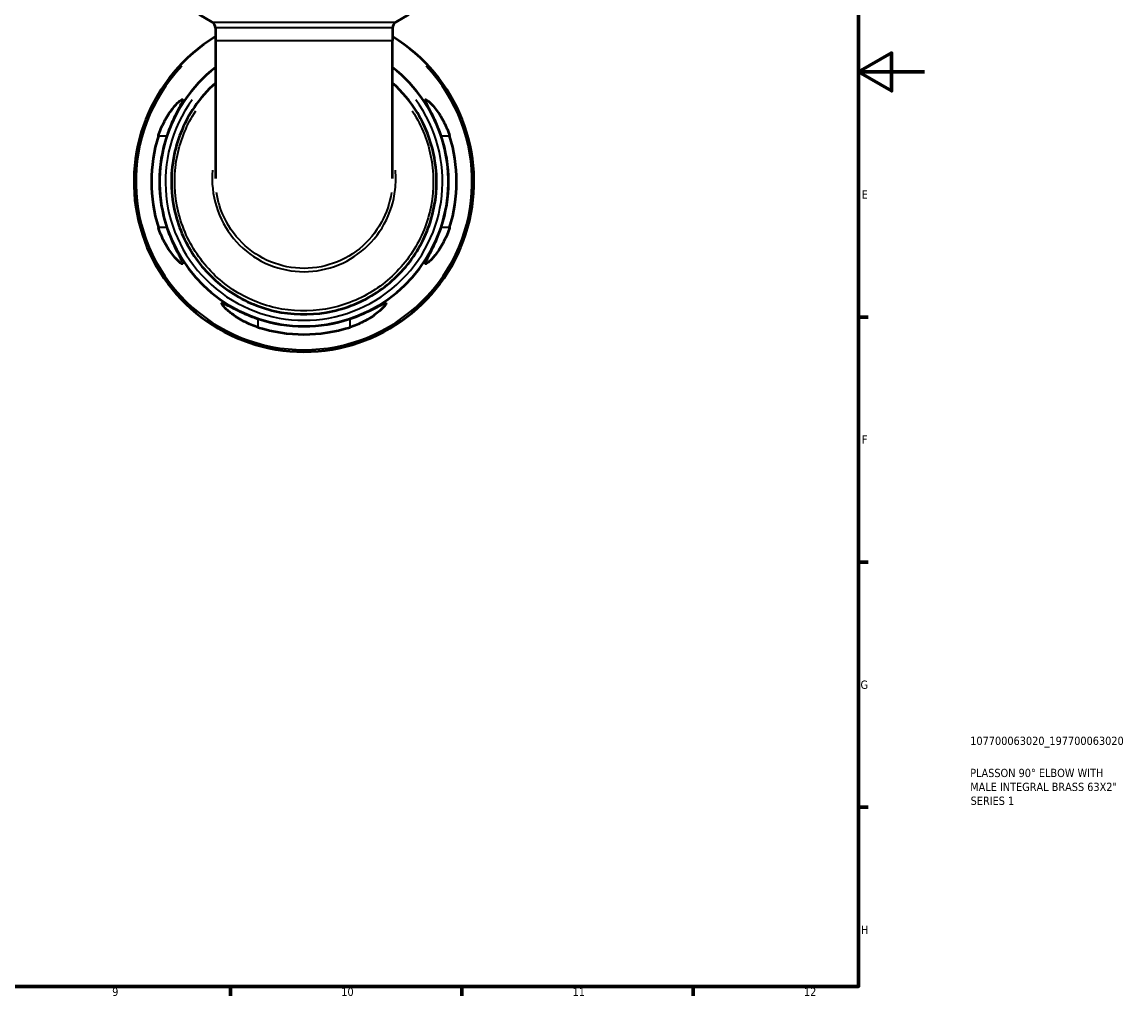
# Model space of a CAD drawing. Header units: millimetres. Extents: x 0 to 902, y 0 to 831.
# Tile 5 of 6: x 568 to 902, y 17 to 312. Entities that reach past the tile are written whole.
import ezdxf

# ---------------------------------------------------------------- set-up
doc = ezdxf.new("R2010")
doc.units = ezdxf.units.MM
for name, color, linetype, lineweight in [('Border (ISO)', 7, 'Continuous', 70), ('Title (ISO)', 7, 'Continuous', 50), ('Visible (ISO)', 7, 'Continuous', 50), ('Visible Narrow (ISO)', 7, 'Continuous', 35)]:
    doc.layers.add(name, color=color, linetype=linetype, lineweight=lineweight)
doc.styles.add('Note Text (ISO)', font='tahoma.ttf')

# ---------------------------------------------------------------- blocks, each defined once
blk = doc.blocks.new('Borders Default Border')
at = {"layer": 'Border (ISO)'}
for p, q in [((821, 222.75), (823.9, 222.75)), ((821, 148.5), (823.9, 148.5)), ((821, 74.25), (823.9, 74.25)), ((630.75, 20), (630.75, 17.1)), ((700.83, 20), (700.83, 17.1)), ((770.92, 20), (770.92, 17.1))]:
    blk.add_line(p, q, dxfattribs=at)
at = {"layer": 'Border (ISO)', "flags": 128}
for points in [[(20, 20), (20, 574), (821, 574), (821, 20), (20, 20)], [(841, 297), (821, 297), (831, 302.77), (831, 291.23), (821, 297)]]:
    blk.add_lwpolyline(points, dxfattribs=at)
at = {"layer": 'Border (ISO)', "color": 232, "true_color": 0xca0064, "char_height": 2.5, "attachment_point": 7, "style": 'Note Text (ISO)'}
for s, insert in [('E', (821.94, 258.63)), ('F', (822, 184.38)), ('G', (821.61, 110.08)), ('H', (821.74, 35.88)), ('9', (594.88, 17.05)), ('10', (664.29, 17.05)), ('11', (734.37, 17.1)), ('12', (804.46, 17.1))]:
    blk.add_mtext(s, dxfattribs=dict(at, insert=insert))
blk = doc.blocks.new('Title Blocks ISO')
at = {"layer": 'Title (ISO)', "color": 232, "true_color": 0xca0064, "style": 'Note Text (ISO)'}
for tag, p in [('PART_NUMBER_001', (33.84, 73.13)), ('DESCRIPTION_001', (33.84, 63.4)), ('DESCRIPTION_002', (33.84, 59.18)), ('DESCRIPTION_003', (33.96, 54.97))]:
    blk.add_attdef(tag, p, '', height=2.5, dxfattribs=at)

msp = doc.modelspace()

# ---------------------------------------------------------------- linework, layer by layer
at = {"layer": 'Visible (ISO)'}
for p, q in [((625.143, 312.094), (621.241, 314.347)), ((680.855, 312.094), (684.757, 314.347)), ((626.173, 310.31), (626.173, 306.494)), ((679.825, 310.31), (679.825, 306.494)), ((626.173, 306.494), (626.173, 264.732)), ((679.825, 264.732), (679.825, 306.494))]:
    msp.add_line(p, q, dxfattribs=at)
for centre, radius, start, end in [((624.113, 310.31), 2.06, 0, 60), ((681.885, 310.31), 2.06, 120, 180), ((652.999, 263.741), 51.5, 121.39258, 58.60742), ((652.999, 263.741), 43.775, 127.79386, 52.20614), ((652.999, 263.741), 46.242, 162.5587, 197.4413), ((652.999, 263.741), 43.797, 161.55106, 198.44894), ((652.999, 263.741), 43.797, 341.55106, 18.44894), ((652.999, 263.741), 46.242, 342.5587, 17.4413), ((652.999, 263.741), 43.797, 251.55106, 288.44894), ((652.999, 263.741), 46.242, 252.5587, 287.4413)]:
    msp.add_arc(centre, radius, start, end, dxfattribs=at)
for points, knots in [([(626.174, 293.639), (623.76, 291.472), (621.607, 289.013), (616.85, 282.019), (614.769, 277.13), (612.618, 266.925), (612.548, 261.613), (614.432, 251.356), (616.385, 246.415), (622.022, 237.641), (625.704, 233.811), (634.25, 227.835), (639.111, 225.69), (649.285, 223.405), (654.597, 223.266), (664.877, 225.015), (669.844, 226.903), (678.69, 232.424), (682.568, 236.056), (688.657, 244.522), (690.865, 249.355), (693.283, 259.499), (693.492, 264.808), (691.878, 275.11), (690.056, 280.101), (685.308, 287.934), (682.76, 291.003), (679.825, 293.64)], [-7.122699, -7.122699, -7.122699, -7.122699, -6.8803907, -6.8803907, -6.4909492, -6.4909492, -6.1015292, -6.1015292, -5.7121134, -5.7121134, -5.3226978, -5.3226978, -4.9332819, -4.9332819, -4.5438655, -4.5438655, -4.1544486, -4.1544486, -3.7650312, -3.7650312, -3.3756135, -3.3756135, -2.9861971, -2.9861971, -2.5967905, -2.5967905, -2.3020881, -2.3020881, -2.3020881, -2.3020881]), ([(608.883, 277.601), (608.937, 277.771), (608.992, 277.94), (609.295, 278.839), (609.572, 279.555), (610.556, 281.813), (611.362, 283.242), (612.906, 285.544), (613.651, 286.471), (614.853, 287.769), (615.34, 288.208), (615.925, 288.603), (616.092, 288.662), (616.243, 288.553), (616.235, 288.4), (616.046, 287.83), (615.821, 287.363), (615.095, 285.938), (614.526, 284.869), (613.318, 282.378), (612.676, 280.935), (611.872, 278.816), (611.656, 278.211), (611.453, 277.601)], [-3.9594814, -3.9594814, -3.9594814, -3.9594814, -3.9060555, -3.9060555, -3.6739937, -3.6739937, -3.1474223, -3.1474223, -2.6762554, -2.6762554, -2.2793674, -2.2793674, -2.0020046, -2.0020046, -1.7409589, -1.7409589, -1.4086107, -1.4086107, -0.9362447, -0.9362447, -0.4420832, -0.4420832, -0.2484768, -0.2484768, -0.2484768, -0.2484768]), ([(694.545, 277.601), (694.541, 277.614), (694.537, 277.627), (694.268, 278.432), (693.982, 279.214), (693.11, 281.427), (692.485, 282.795), (691.317, 285.17), (690.77, 286.192), (690.102, 287.518), (689.906, 287.942), (689.756, 288.454), (689.764, 288.585), (689.948, 288.654), (690.137, 288.57), (690.769, 288.113), (691.277, 287.641), (692.608, 286.166), (693.485, 285.028), (695.047, 282.516), (695.747, 281.179), (696.627, 279.041), (696.887, 278.326), (697.115, 277.601)], [-3.8841418, -3.8841418, -3.8841418, -3.8841418, -3.8800695, -3.8800695, -3.6300511, -3.6300511, -3.1528344, -3.1528344, -2.6870541, -2.6870541, -2.3671762, -2.3671762, -2.108532, -2.108532, -1.8252568, -1.8252568, -1.4258803, -1.4258803, -0.8839262, -0.8839262, -0.4089083, -0.4089083, -0.179597, -0.179597, -0.179597, -0.179597]), ([(611.453, 249.881), (611.457, 249.868), (611.462, 249.855), (611.731, 249.051), (612.016, 248.269), (612.888, 246.055), (613.513, 244.687), (614.681, 242.313), (615.229, 241.291), (615.896, 239.964), (616.093, 239.541), (616.243, 239.029), (616.234, 238.897), (616.05, 238.829), (615.861, 238.912), (615.229, 239.369), (614.721, 239.842), (613.39, 241.316), (612.513, 242.455), (610.952, 244.967), (610.251, 246.304), (609.371, 248.441), (609.111, 249.156), (608.883, 249.881)], [-3.8841418, -3.8841418, -3.8841418, -3.8841418, -3.8800695, -3.8800695, -3.6300511, -3.6300511, -3.1528344, -3.1528344, -2.6870541, -2.6870541, -2.3671762, -2.3671762, -2.108532, -2.108532, -1.8252568, -1.8252568, -1.4258803, -1.4258803, -0.8839262, -0.8839262, -0.4089083, -0.4089083, -0.179597, -0.179597, -0.179597, -0.179597]), ([(697.115, 249.881), (697.062, 249.712), (697.007, 249.543), (696.704, 248.643), (696.427, 247.928), (695.442, 245.67), (694.637, 244.24), (693.092, 241.939), (692.348, 241.011), (691.145, 239.713), (690.659, 239.274), (690.074, 238.88), (689.906, 238.821), (689.755, 238.929), (689.763, 239.082), (689.952, 239.652), (690.177, 240.12), (690.903, 241.544), (691.473, 242.613), (692.68, 245.105), (693.322, 246.548), (694.126, 248.666), (694.342, 249.272), (694.545, 249.881)], [-3.9594814, -3.9594814, -3.9594814, -3.9594814, -3.9060555, -3.9060555, -3.6739937, -3.6739937, -3.1474223, -3.1474223, -2.6762554, -2.6762554, -2.2793674, -2.2793674, -2.0020046, -2.0020046, -1.7409589, -1.7409589, -1.4086107, -1.4086107, -0.9362447, -0.9362447, -0.4420832, -0.4420832, -0.2484768, -0.2484768, -0.2484768, -0.2484768]), ([(639.139, 219.625), (638.97, 219.679), (638.801, 219.734), (637.901, 220.037), (637.186, 220.314), (634.928, 221.298), (633.498, 222.104), (631.197, 223.648), (630.269, 224.393), (628.971, 225.595), (628.532, 226.082), (628.138, 226.667), (628.079, 226.834), (628.187, 226.985), (628.34, 226.977), (628.91, 226.788), (629.378, 226.563), (630.802, 225.837), (631.871, 225.268), (634.362, 224.06), (635.805, 223.419), (637.924, 222.614), (638.53, 222.398), (639.139, 222.195)], [-3.9594814, -3.9594814, -3.9594814, -3.9594814, -3.9060555, -3.9060555, -3.6739937, -3.6739937, -3.1474223, -3.1474223, -2.6762554, -2.6762554, -2.2793674, -2.2793674, -2.0020046, -2.0020046, -1.7409589, -1.7409589, -1.4086107, -1.4086107, -0.9362447, -0.9362447, -0.4420832, -0.4420832, -0.2484768, -0.2484768, -0.2484768, -0.2484768]), ([(666.859, 222.195), (666.872, 222.199), (666.885, 222.204), (667.69, 222.473), (668.472, 222.758), (670.685, 223.63), (672.053, 224.255), (674.428, 225.423), (675.45, 225.971), (676.776, 226.638), (677.2, 226.835), (677.712, 226.985), (677.843, 226.976), (677.912, 226.792), (677.828, 226.603), (677.371, 225.971), (676.899, 225.464), (675.424, 224.132), (674.286, 223.255), (671.774, 221.694), (670.437, 220.993), (668.299, 220.113), (667.584, 219.853), (666.859, 219.625)], [-3.8841418, -3.8841418, -3.8841418, -3.8841418, -3.8800695, -3.8800695, -3.6300511, -3.6300511, -3.1528344, -3.1528344, -2.6870541, -2.6870541, -2.3671762, -2.3671762, -2.108532, -2.108532, -1.8252568, -1.8252568, -1.4258803, -1.4258803, -0.8839262, -0.8839262, -0.4089083, -0.4089083, -0.179597, -0.179597, -0.179597, -0.179597])]:
    msp.add_open_spline(points, degree=3, knots=knots, dxfattribs=at)
at = {"layer": 'Visible Narrow (ISO)'}
for p, q in [((625.486, 312.094), (680.513, 312.094)), ((679.495, 310.31), (626.503, 310.31)), ((626.503, 306.494), (679.495, 306.494)), ((609.012, 277.601), (611.325, 277.601)), ((694.674, 277.601), (696.987, 277.601)), ((611.325, 249.881), (609.012, 249.881)), ((696.987, 249.881), (694.674, 249.881)), ((639.139, 219.754), (639.139, 222.067)), ((666.859, 222.067), (666.859, 219.754))]:
    msp.add_line(p, q, dxfattribs=at)
for radius, start, end in [(50.897, 136.62715, 43.37285), (41.972, 143.75494, 36.24506)]:
    msp.add_arc((652.999, 263.741), radius, start, end, dxfattribs=at)
for points, knots in [([(685.816, 285.183), (686.058, 284.811), (686.294, 284.434), (689.152, 279.698), (690.921, 274.827), (692.482, 264.779), (692.273, 259.603), (689.907, 249.717), (687.751, 245.009), (681.814, 236.761), (678.034, 233.223), (669.412, 227.846), (664.573, 226.007), (654.556, 224.304), (649.381, 224.439), (639.467, 226.664), (634.73, 228.754), (626.401, 234.575), (622.811, 238.305), (617.313, 246.853), (615.407, 251.667), (613.561, 261.664), (613.623, 266.844), (615.657, 276.563), (617.539, 281.119), (620.182, 285.184)], [2.5627831, 2.5627831, 2.5627831, 2.5627831, 2.5967905, 2.5967905, 2.9861971, 2.9861971, 3.3756135, 3.3756135, 3.7650312, 3.7650312, 4.1544486, 4.1544486, 4.5438655, 4.5438655, 4.9332819, 4.9332819, 5.3226978, 5.3226978, 5.7121134, 5.7121134, 6.1015292, 6.1015292, 6.4909492, 6.4909492, 6.8620046, 6.8620046, 6.8620046, 6.8620046]), ([(625.28, 267.194), (624.961, 263.498), (625.353, 259.74), (627.538, 252.673), (629.321, 249.365), (633.988, 243.737), (636.852, 241.403), (643.231, 238.02), (646.739, 236.963), (653.886, 236.265), (657.522, 236.621), (664.396, 238.69), (667.631, 240.404), (673.233, 244.946), (675.592, 247.78), (679.094, 254.171), (680.219, 257.737), (680.86, 263.31), (680.884, 265.26), (680.717, 267.193)], [-1.6437103, -1.6437103, -1.6437103, -1.6437103, -1.2507103, -1.2507103, -0.8600723, -0.8600723, -0.4759016, -0.4759016, -0.0949007, -0.0949007, 0.285093, 0.285093, 0.6658556, 0.6658556, 1.0493235, 1.0493235, 1.4381209, 1.4381209, 1.6437031, 1.6437031, 1.6437031, 1.6437031]), ([(679.503, 260.491), (679.018, 257.326), (677.982, 254.248), (674.768, 248.384), (672.494, 245.652), (667.096, 241.274), (663.979, 239.622), (657.357, 237.629), (653.853, 237.286), (646.968, 237.958), (643.588, 238.977), (637.442, 242.237), (634.682, 244.486), (630.183, 249.913), (628.464, 253.102), (627.008, 257.805), (626.703, 259.14), (626.497, 260.491)], [-1.4006433, -1.4006433, -1.4006433, -1.4006433, -1.0493235, -1.0493235, -0.6658556, -0.6658556, -0.285093, -0.285093, 0.0949007, 0.0949007, 0.4759016, 0.4759016, 0.8600723, 0.8600723, 1.2507103, 1.2507103, 1.4006421, 1.4006421, 1.4006421, 1.4006421])]:
    msp.add_open_spline(points, degree=3, knots=knots, dxfattribs=at)

# ---------------------------------------------------------------- block references
msp.add_blockref('Borders Default Border', (0, 0))
msp.add_blockref('Title Blocks ISO', (821, 20)).add_auto_attribs({'PART_NUMBER_001': '107700063020_197700063020', 'DESCRIPTION_001': 'PLASSON 90° ELBOW WITH', 'DESCRIPTION_002': 'MALE INTEGRAL BRASS 63X2"', 'DESCRIPTION_003': 'SERIES 1'})

doc.saveas('drawing.dxf')
